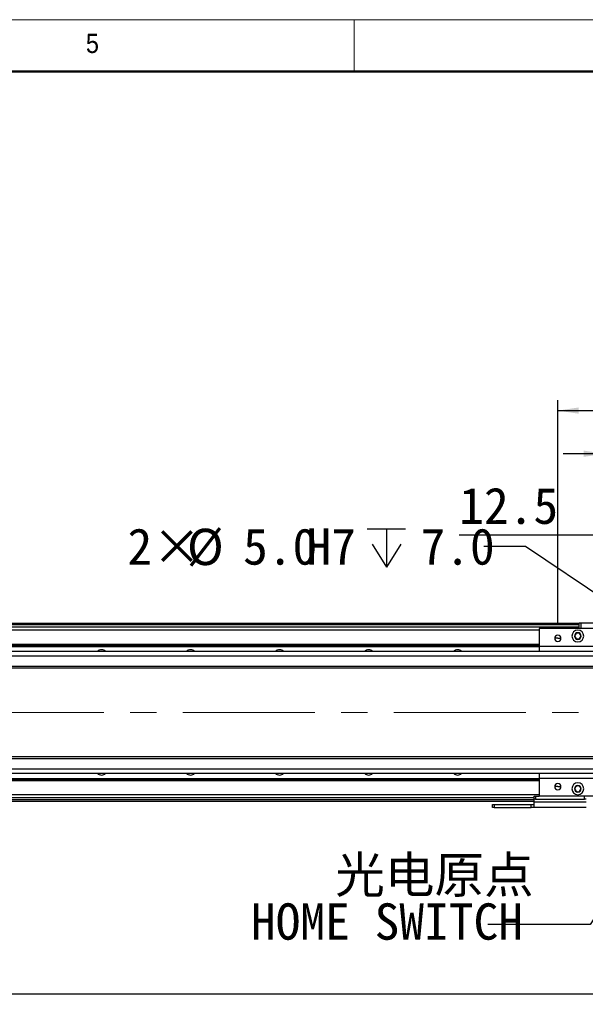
# Model space of a CAD drawing. Header units: millimetres. Extents: x 35 to 2924, y 35 to 2044.
# Tile 6 of 8: x 1595 to 1976, y 1380 to 2044. Entities that reach past the tile are written whole.
import ezdxf

# ---------------------------------------------------------------- set-up
doc = ezdxf.new("R2010")
doc.units = ezdxf.units.MM
doc.header["$LTSCALE"] = 7
doc.linetypes.add('CENTERX2', pattern=[20.32, 12.7, -2.54, 2.54, -2.54])
doc.layers.add('DIMNS', color=7, linetype='Continuous')
doc.styles.add('SLDTEXTSTYLE1', font='txt')
doc.styles.add('SLDTEXTSTYLE10', font='txt')
doc.styles.add('SLDTEXTSTYLE3', font='Gothic.ttf', dxfattribs={"width": 0.913})
doc.styles.add('SLDTEXTSTYLE9', font='txt', dxfattribs={"bigfont": 'bigfont'})
doc.dimstyles.new('SLDDIMSTYLE0', dxfattribs={"dimtxt": 24.5, "dimasz": 14, "dimexe": 0, "dimexo": 0.0625, "dimgap": 6.125, "dimtad": 2, "dimdec": 1, "dimrnd": 1e-09, "dimzin": 4, "dimdsep": 46, "dimtxsty": 'SLDTEXTSTYLE1', "dimsah": 1, "dimcen": 0.09, "dimadec": 0, "dimazin": 1, "dimtfac": 1, "dimtdec": 1, "dimtofl": 0, "dimtmove": 0, "dimatfit": 3, "dimfxl": 0, "dimfrac": 2, "dimtolj": 1, "dimtzin": 12, "dimarcsym": 0})
doc.dimstyles.new('SLDDIMSTYLE1', dxfattribs={"dimtxt": 24.5, "dimasz": 14, "dimexe": 0, "dimexo": 0.0625, "dimgap": 6.125, "dimtad": 2, "dimdec": 1, "dimrnd": 1e-09, "dimzin": 4, "dimdsep": 46, "dimtxsty": 'SLDTEXTSTYLE1', "dimsah": 1, "dimcen": 0.09, "dimadec": 0, "dimazin": 1, "dimtfac": 1, "dimtdec": 1, "dimtmove": 0, "dimatfit": 0, "dimfxl": 0, "dimfrac": 2, "dimtolj": 1, "dimtzin": 12, "dimarcsym": 0})
doc.dimstyles.new('SLDDIMSTYLE2', dxfattribs={"dimtxt": 0.18, "dimasz": 14, "dimexe": 0, "dimexo": 0.0625, "dimgap": 0, "dimtad": 0, "dimtih": 1, "dimtoh": 1, "dimdec": 0, "dimrnd": 1e-09, "dimzin": 0, "dimdsep": 46, "dimtxsty": 'Standard', "dimsah": 1, "dimcen": 0.09, "dimadec": 0, "dimazin": 0, "dimtfac": 14, "dimtdec": 0, "dimtofl": 0, "dimtmove": 0, "dimatfit": 3, "dimfxl": 0, "dimfrac": 2, "dimtolj": 1, "dimtzin": 0, "dimarcsym": 0})
doc.dimstyles.new('SLDDIMSTYLE3', dxfattribs={"dimtxt": 24.5, "dimasz": 14, "dimexe": 0, "dimexo": 0.0625, "dimgap": 6.125, "dimtad": 2, "dimdec": 1, "dimrnd": 1e-09, "dimzin": 12, "dimdsep": 46, "dimtxsty": 'SLDTEXTSTYLE1', "dimsah": 1, "dimcen": 0.09, "dimadec": 0, "dimazin": 3, "dimtfac": 1, "dimtdec": 1, "dimtmove": 0, "dimatfit": 0, "dimfxl": 0, "dimfrac": 2, "dimtolj": 1, "dimtzin": 12, "dimarcsym": 0})
doc.dimstyles.new('SLDDIMSTYLE7', dxfattribs={"dimtxt": 24.5, "dimasz": 14, "dimexe": 0, "dimexo": 0.0625, "dimgap": 6.125, "dimtad": 0, "dimtih": 1, "dimtoh": 1, "dimdec": 1, "dimrnd": 1e-09, "dimzin": 4, "dimdsep": 46, "dimtxsty": 'SLDTEXTSTYLE1', "dimsah": 1, "dimcen": 0, "dimadec": 0, "dimazin": 1, "dimtfac": 1, "dimtdec": 1, "dimtofl": 0, "dimtmove": 0, "dimatfit": 3, "dimfxl": 0, "dimfrac": 2, "dimtolj": 1, "dimtzin": 12, "dimarcsym": 0})

# ---------------------------------------------------------------- blocks, each defined once
blk = doc.blocks.new('_D_20')
at = {"layer": 'DIMNS'}
for p, q in [((1988.69, 1635.87), (1988.69, 1758.38)), ((2090.69, 1635.87), (2090.69, 1758.38)), ((1988.69, 1751.38), (1960.69, 1751.38)), ((1988.69, 1751.38), (2090.69, 1751.38)), ((2090.69, 1751.38), (2118.69, 1751.38))]:
    blk.add_line(p, q, dxfattribs=at)
for points in [[(1988.69, 1751.38), (1974.69, 1753.48), (1974.69, 1749.28)], [(2090.69, 1751.38), (2104.69, 1749.28), (2104.69, 1753.48)]]:
    blk.add_solid(points, dxfattribs=at)
at = {"layer": 'DIMNS', "insert": (2007.27, 1783.53), "char_height": 24.5, "attachment_point": 1, "style": 'SLDTEXTSTYLE1'}
blk.add_mtext('102.0', dxfattribs=at)
blk = doc.blocks.new('_D_21')
at = {"layer": 'DIMNS'}
for p, q in [((1957.19, 1635.87), (1957.19, 1787.46)), ((2122.19, 1635.87), (2122.19, 1787.46)), ((1957.19, 1780.46), (2122.19, 1780.46))]:
    blk.add_line(p, q, dxfattribs=at)
for points in [[(1957.19, 1780.46), (1971.19, 1778.36), (1971.19, 1782.56)], [(2122.19, 1780.46), (2108.19, 1782.56), (2108.19, 1778.36)]]:
    blk.add_solid(points, dxfattribs=at)
at = {"layer": 'DIMNS', "insert": (2007.27, 1812.6), "char_height": 24.5, "attachment_point": 1, "style": 'SLDTEXTSTYLE1'}
blk.add_mtext('165.0', dxfattribs=at)
blk = doc.blocks.new('SW_SYMBOL_HOLE_DEPTH')
at = {"layer": 'DIMNS', "color": 0}
for p, q in [((0, 6125), (5600, 6125)), ((2800, 6125), (2800, 525)), ((700, 3885), (2800, 525)), ((4900, 3885), (2800, 525))]:
    blk.add_line(p, q, dxfattribs=at)
blk = doc.blocks.new('_D_24')
at = {"layer": 'DIMNS'}
for p, q in [((1935.35, 1688.84), (1907.35, 1688.84)), ((2025.12, 1628.38), (1935.35, 1688.84))]:
    blk.add_line(p, q, dxfattribs=at)
blk.add_solid([(2025.12, 1628.38), (2014.68, 1637.94), (2012.33, 1634.46)], dxfattribs=at)
at = {"layer": 'DIMNS', "xscale": 0.004592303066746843, "yscale": 0.004592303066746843, "zscale": 0.004592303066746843}
blk.add_blockref('SW_SYMBOL_HOLE_DEPTH', (1828.81, 1672.52), dxfattribs=at)
at = {"layer": 'DIMNS', "char_height": 24.5, "attachment_point": 1, "style": 'SLDTEXTSTYLE1'}
for s, insert in [('2×', (1667.17, 1701.08)), ('%%c', (1707.25, 1700.84)), ('5.0', (1745.1, 1701.08)), ('H7', (1787.77, 1701.08)), ('7.0', (1864.67, 1701.08))]:
    blk.add_mtext(s, dxfattribs=dict(at, insert=insert))
blk = doc.blocks.new('_D_30')
at = {"layer": 'DIMNS'}
for p, q in [((2027.19, 1635.87), (2027.19, 1703.41)), ((2039.69, 1635.87), (2039.69, 1703.41)), ((2027.19, 1696.41), (1890.76, 1696.41)), ((2027.19, 1696.41), (2039.69, 1696.41)), ((2039.69, 1696.41), (2067.69, 1696.41))]:
    blk.add_line(p, q, dxfattribs=at)
for points in [[(2027.19, 1696.41), (2013.19, 1698.51), (2013.19, 1694.31)], [(2039.69, 1696.41), (2053.69, 1694.31), (2053.69, 1698.51)]]:
    blk.add_solid(points, dxfattribs=at)
at = {"layer": 'DIMNS', "insert": (1890.76, 1728.56), "char_height": 24.5, "attachment_point": 1, "style": 'SLDTEXTSTYLE1'}
blk.add_mtext('12.5', dxfattribs=at)
blk = doc.blocks.new('_D_34')
at = {"layer": 'DIMNS'}
for p, q in [((539.69, 1467.14), (539.69, 1380.18)), ((2039.69, 1467.14), (2039.69, 1380.18)), ((539.69, 1387.18), (2039.69, 1387.18))]:
    blk.add_line(p, q, dxfattribs=at)
for points in [[(539.69, 1387.18), (553.69, 1385.08), (553.69, 1389.28)], [(2039.69, 1387.18), (2025.69, 1389.28), (2025.69, 1385.08)]]:
    blk.add_solid(points, dxfattribs=at)
at = {"layer": 'DIMNS', "insert": (1247.02, 1419.33), "char_height": 24.5, "attachment_point": 1, "style": 'SLDTEXTSTYLE1'}
blk.add_mtext('1500.0', dxfattribs=at)
blk = doc.blocks.new('SW_NOTE_6')
at = {"layer": 'DIMNS', "color": 0, "char_height": 24.5, "attachment_point": 1}
for s, insert, style in [('{\\fMicrosoft YaHei|b0|i0|c134|p34; 光电原点}', (-111, 45.69), 'SLDTEXTSTYLE9'), ('HOME SWITCH', (-159.54, 14.19), 'SLDTEXTSTYLE10')]:
    blk.add_mtext(s, dxfattribs=dict(at, insert=insert, style=style))

msp = doc.modelspace()

# ---------------------------------------------------------------- linework, layer by layer
at = {"color": 7, "linetype": 'Continuous', "lineweight": 18}
for p, q in [((2905, 2044), (35, 2044)), ((1820, 2009), (1820, 2044)), ((70, 2009), (2870, 2009))]:
    msp.add_line(p, q, dxfattribs=at)
at = {"color": 7, "linetype": 'Continuous', "lineweight": 50}
msp.add_line((2870, 2009), (70, 2009), dxfattribs=at)
at = {"color": 7, "linetype": 'Continuous', "lineweight": 25}
for p, q in [((1971.69, 1636.98), (607.69, 1636.98)), ((607.69, 1636.78), (1971.69, 1636.78)), ((607.69, 1636.58), (1971.69, 1636.58)), ((607.69, 1636.48), (1971.69, 1636.48)), ((1971.69, 1634.49), (607.69, 1634.49)), ((2134.69, 1633.48), (1944.69, 1633.48)), ((1944.69, 1633.48), (1944.69, 1621.48)), ((1971.69, 1637.18), (1971.99, 1637.48)), ((1971.69, 1633.48), (1971.69, 1637.18)), ((1972.69, 1637.18), (1971.69, 1637.18)), ((1971.99, 1637.48), (1972.81, 1637.48)), ((1972.69, 1637.18), (1972.81, 1637.48)), ((1972.69, 1637.18), (1972.69, 1633.48)), ((1994.69, 1637.18), (1972.69, 1637.18)), ((1972.81, 1637.48), (1994.57, 1637.48)), ((1957.19, 1626.98), (1955.09, 1626.98)), ((1957.19, 1626.98), (1959.29, 1626.98)), ((634.69, 1622.99), (1944.69, 1622.99)), ((634.69, 1622.7), (1944.69, 1622.7)), ((634.69, 1621.8), (1944.69, 1621.8)), ((634.69, 1621.5), (1944.69, 1621.5)), ((2134.69, 1621.48), (1944.69, 1621.48)), ((1944.69, 1621.48), (1944.69, 1617.98)), ((2155.19, 1617.98), (424.69, 1617.98)), ((2155.69, 1614.98), (424.69, 1614.98)), ((2155.69, 1607.98), (424.69, 1607.98)), ((424.69, 1606.98), (2155.69, 1606.98)), ((2155.69, 1546.98), (424.69, 1546.98)), ((424.69, 1545.98), (2155.69, 1545.98)), ((424.69, 1538.98), (2155.69, 1538.98)), ((424.69, 1535.98), (2155.19, 1535.98)), ((1944.69, 1535.98), (1944.69, 1532.48)), ((634.69, 1532.46), (1944.69, 1532.46)), ((634.69, 1532.17), (1944.69, 1532.17)), ((634.69, 1531.27), (1944.69, 1531.27)), ((634.69, 1530.98), (1944.69, 1530.98)), ((2134.69, 1532.48), (1944.69, 1532.48)), ((1944.69, 1532.48), (1944.69, 1520.48)), ((1957.19, 1526.98), (1955.09, 1526.98)), ((1957.19, 1526.98), (1959.29, 1526.98)), ((1941.19, 1518.48), (1941.19, 1520.48)), ((1941.19, 1520.48), (1942.19, 1520.48)), ((1942.19, 1520.48), (1942.19, 1518.48)), ((1942.19, 1520.48), (1944.69, 1520.48)), ((2134.69, 1520.48), (1944.69, 1520.48)), ((1975.19, 1518.48), (1975.19, 1520.48)), ((1941.19, 1519.48), (640.19, 1519.48)), ((1941.19, 1516.98), (640.19, 1516.98)), ((1913.19, 1512.98), (1913.19, 1514.98)), ((1913.19, 1514.98), (1914.19, 1514.98)), ((1914.19, 1514.98), (1914.19, 1512.98)), ((1914.19, 1514.98), (1939.19, 1514.98)), ((1939.19, 1512.98), (1939.19, 1514.98)), ((1939.19, 1514.98), (1941.19, 1514.98)), ((1942.19, 1518.48), (1941.19, 1518.48)), ((1941.19, 1516.65), (1941.19, 1518.48)), ((1941.19, 1516.65), (1976.19, 1516.65)), ((1941.19, 1512.98), (1941.19, 1516.65)), ((1942.19, 1518.48), (1975.19, 1518.48)), ((1976.19, 1518.48), (1975.19, 1518.48)), ((1914.19, 1512.98), (1913.19, 1512.98)), ((1914.19, 1512.98), (1939.19, 1512.98)), ((1941.19, 1512.98), (1939.19, 1512.98)), ((1976.19, 1512.98), (1941.19, 1512.98))]:
    msp.add_line(p, q, dxfattribs=at)
at = {"color": 8, "linetype": 'Continuous', "lineweight": 25}
for p, q in [((1971.69, 1635.98), (607.69, 1635.98)), ((1944.69, 1632.49), (634.69, 1632.49)), ((1944.69, 1521.48), (634.69, 1521.48)), ((1941.19, 1517.98), (640.19, 1517.98))]:
    msp.add_line(p, q, dxfattribs=at)
at = {"color": 7, "linetype": 'Continuous', "lineweight": 25}
for centre, radius, start, end in [((1957.19, 1626.98), 2.1, 0, 180), ((1957.19, 1626.98), 2.1, 180, 0), ((1970.69, 1628.48), 4, 0, 180), ((1970.69, 1628.48), 4, 180, 0), ((1970.69, 1628.48), 2.25, 0, 180), ((1970.69, 1628.48), 2.25, 180, 0), ((1970.69, 1628.48), 2, 90, 270), ((1970.69, 1628.48), 2, 270, 90), ((1649.69, 1615.49), 3.75, 41.71072, 138.28928), ((1709.69, 1615.49), 3.75, 41.71072, 138.28928), ((1769.69, 1615.49), 3.75, 41.71072, 138.28928), ((1829.69, 1615.49), 3.75, 41.71072, 138.28928), ((1889.69, 1615.49), 3.75, 41.71072, 138.28928), ((1649.69, 1538.48), 3.75, 221.71072, 318.28928), ((1709.69, 1538.48), 3.75, 221.71072, 318.28928), ((1769.69, 1538.48), 3.75, 221.71072, 318.28928), ((1829.69, 1538.48), 3.75, 221.71072, 318.28928), ((1889.69, 1538.48), 3.75, 221.71072, 318.28928), ((1957.19, 1526.98), 2.1, 0, 180), ((1957.19, 1526.98), 2.1, 180, 0), ((1970.69, 1525.48), 4, 0, 180), ((1970.69, 1525.48), 2.25, 0, 180), ((1970.69, 1525.48), 2, 90, 270), ((1970.69, 1525.48), 2, 270, 90), ((1970.69, 1525.48), 4, 180, 0), ((1970.69, 1525.48), 2.25, 180, 0)]:
    msp.add_arc(centre, radius, start, end, dxfattribs=at)
at = {"layer": 'DIMNS', "linetype": 'CENTERX2', "lineweight": 18}
msp.add_line((2220.14, 1576.98), (359.24, 1576.98), dxfattribs=at)

# ---------------------------------------------------------------- block references
at = {"layer": 'DIMNS'}
msp.add_blockref('SW_NOTE_6', (1909.93, 1434.06), dxfattribs=at)

# ---------------------------------------------------------------- texts
at = {"color": 7, "linetype": 'Continuous', "lineweight": 0, "insert": (1639.17, 2034.52), "char_height": 12.96, "attachment_point": 1, "style": 'SLDTEXTSTYLE3'}
msp.add_mtext('5', dxfattribs=at)

# ---------------------------------------------------------------- dimensions: what is measured, and where the dimension line sits
at = {"layer": 'DIMNS'}
for base, p1, p2, dimstyle, picture, middle in [((2122.19, 1780.46), (1957.19, 1626.98), (2122.19, 1626.98), 'SLDDIMSTYLE0', '_D_21', (2046.3, 1780.46)), ((2090.69, 1751.38), (1988.69, 1626.98), (2090.69, 1626.98), 'SLDDIMSTYLE1', '_D_20', (2046.3, 1751.38)), ((2039.69, 1696.41), (2027.19, 1626.98), (2039.69, 1626.98), 'SLDDIMSTYLE3', '_D_30', (1920.94, 1696.41)), ((2039.69, 1387.18), (539.69, 1476.03), (2039.69, 1476.03), 'SLDDIMSTYLE0', '_D_34', (1294.9, 1387.18))]:
    dim = msp.add_linear_dim(base=base, p1=p1, p2=p2, dimstyle=dimstyle, dxfattribs=at)
    dim.commit()
    dim.dimension.update_dxf_attribs({"geometry": picture, "text_midpoint": middle, "dimtype": 160})
dim = msp.add_diameter_dim_2p(p1=(2029.26, 1625.59), p2=(2025.12, 1628.38), text='2×<>H7{\\fGDT;x}7.0', dimstyle='SLDDIMSTYLE7', dxfattribs=at)
dim.commit()
dim.dimension.update_dxf_attribs({"geometry": '_D_24', "text_midpoint": (1787.26, 1688.84), "dimtype": 163})

# ---------------------------------------------------------------- leaders
msp.add_leader([(2023.19, 1503.18), (1979.07, 1434.06), (1909.93, 1434.06)], dimstyle='SLDDIMSTYLE2', dxfattribs=at)

doc.saveas('drawing.dxf')
